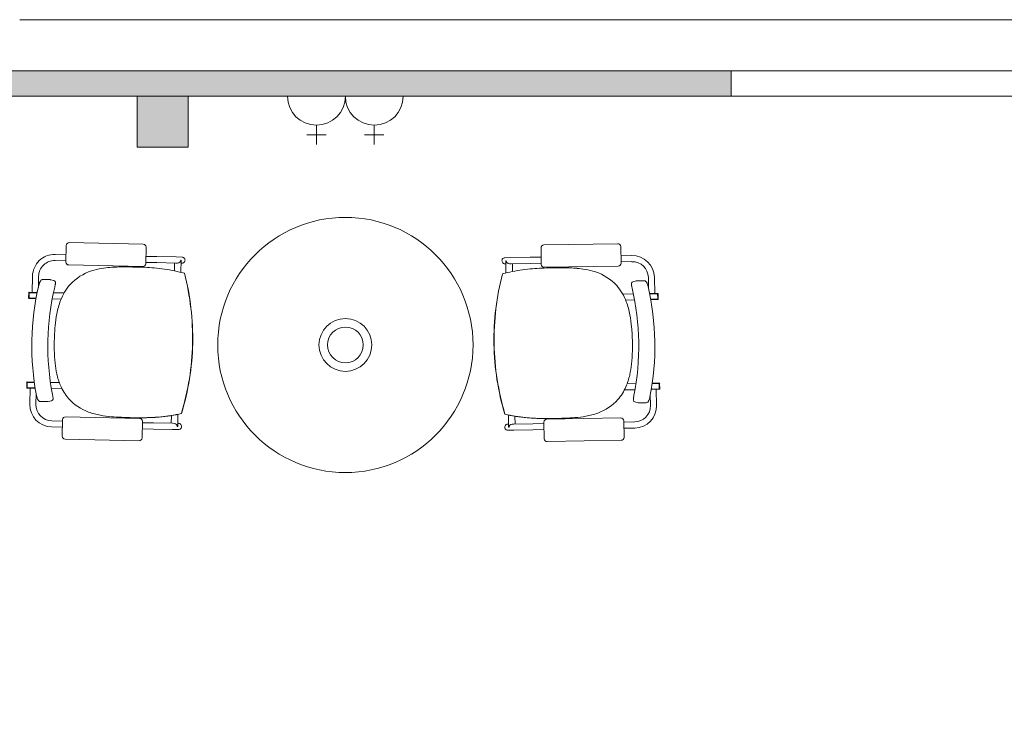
# Model space of a CAD drawing. Header units: millimetres. Extents: x -1131 to 37929, y -9154 to 9180.
# Tile 18 of 85: x 1428 to 4367, y 7062 to 9148. Entities that reach past the tile are written whole.
import ezdxf

# ---------------------------------------------------------------- set-up
doc = ezdxf.new("R2010")
doc.units = ezdxf.units.MM
doc.layers.add('GREYSCALE', color=9, linetype='Continuous', lineweight=0, true_color=0x808080)

# ---------------------------------------------------------------- blocks, each defined once
blk = doc.blocks.new('FLOOR PLAN')
at = {"layer": 'GREYSCALE', "ltscale": 0.25}
h = blk.add_hatch(color=256, dxfattribs=at)
h.dxf.hatch_style = 1
h.paths.add_polyline_path([(3932.4, 18073.2), (3932.4, 18149.4), (1701.8, 18149.4, 0.394212), (304.8, 16752.4), (304.8, 14166.1), (381, 14166.1), (381, 16676.2, -0.414214), (1778, 18073.2)])
h = blk.add_hatch(color=256, dxfattribs=at)
h.dxf.hatch_style = 1
h.paths.add_polyline_path([(2159, 18073.2), (2159, 17920.8), (2311.4, 17920.8), (2311.4, 18073.2)])
at = {"layer": 'GREYSCALE', "ltscale": 0.2}
blk.add_line((21163.6, 18301.8), (1808.8, 18301.8), dxfattribs=at)
at = {"layer": 'GREYSCALE', "ltscale": 0.25}
for p, q in [((1701.8, 18149.4), (3932.4, 18149.4)), ((1806, 18149.4), (3932.4, 18149.4)), ((21163.6, 18149.4), (1806, 18149.4)), ((3932.4, 18149.4), (3932.4, 18073.2)), ((3932.4, 18073.2), (1778, 18073.2)), ((2159, 18073.2), (2311.4, 18073.2)), ((2159, 17920.8), (2159, 18073.2)), ((2311.4, 18073.2), (2311.4, 17920.8)), ((3932.4, 18073.2), (6935.6, 18073.2)), ((2311.4, 17920.8), (2159, 17920.8))]:
    blk.add_line(p, q, dxfattribs=at)
at = {"layer": 'GREYSCALE'}
for p, q in [((2608.1, 18073.2), (2780.9, 18073.2)), ((2780.9, 18073.2), (2953.7, 18073.2)), ((2694.5, 17986.8), (2694.5, 17929.2)), ((2867.3, 17986.8), (2867.3, 17929.2)), ((2665.7, 17958), (2723.3, 17958)), ((2838.5, 17958), (2896.1, 17958)), ((2177.5, 17631.5), (1956.5, 17636.1)), ((1947.7, 17627.8), (1946.7, 17578.2)), ((2184.8, 17573.2), (2185.9, 17622.8)), ((3365.7, 17570.9), (3364.9, 17620.5)), ((3373.3, 17629.2), (3594.4, 17632.9)), ((3603, 17624.5), (3603.9, 17574.9)), ((1914.2, 17582.7), (1946.8, 17582)), ((1914.6, 17600.8), (1947.2, 17600.1)), ((2184.9, 17577), (2218, 17576.4)), ((2185.3, 17595.2), (2218.4, 17594.5)), ((2275.2, 17575.2), (2218, 17576.4)), ((2275.5, 17593.3), (2218.4, 17594.5)), ((2275.5, 17593.3), (2293.5, 17592.9)), ((2289.4, 17583.9), (2289.4, 17583.9)), ((2290.8, 17583.9), (2289.4, 17583.9)), ((2290.8, 17583.8), (2290.1, 17547.5)), ((2290.8, 17583.8), (2290.8, 17583.8)), ((3275.1, 17591.3), (3257.1, 17591)), ((3259.8, 17582), (3261.2, 17582)), ((3259.8, 17581.9), (3260.4, 17545.6)), ((3259.8, 17581.9), (3259.8, 17581.9)), ((3261.2, 17582), (3261.2, 17582)), ((3275.1, 17591.3), (3332.2, 17592.3)), ((3365.4, 17592.9), (3332.2, 17592.3)), ((3636.1, 17597.4), (3603.5, 17596.9)), ((3636.4, 17579.3), (3603.8, 17578.7)), ((1955.1, 17569.4), (2176.1, 17564.8)), ((2271.1, 17575.3), (2270.6, 17552)), ((2275.2, 17575.2), (2280.1, 17575.1)), ((2290.6, 17574.8), (2293.1, 17574.8)), ((3259.9, 17572.9), (3257.4, 17572.9)), ((3275.4, 17573.2), (3270.5, 17573.1)), ((3275.4, 17573.2), (3332.5, 17574.2)), ((3279.5, 17573.3), (3279.9, 17550)), ((3365.7, 17574.7), (3332.5, 17574.2)), ((3595.5, 17566.2), (3374.4, 17562.5)), ((1846, 17487.7), (1847, 17536)), ((1864.4, 17502.5), (1865.1, 17535.6)), ((1899.8, 17525.6), (1877.8, 17526)), ((1899.8, 17525.6), (1899.8, 17525.6)), ((1901.5, 17525.3), (1911.1, 17522.6)), ((2300.3, 17544.7), (2300.3, 17544.7)), ((2300.7, 17544.7), (2300.7, 17544.7)), ((3249.8, 17542.8), (3249.8, 17542.8)), ((3250.2, 17542.8), (3250.2, 17542.8)), ((3648.9, 17521.9), (3639.3, 17519.2)), ((3650.6, 17522.1), (3672.6, 17522.5)), ((3650.6, 17522.1), (3650.6, 17522.1)), ((3685.9, 17499), (3685.3, 17532)), ((3704.3, 17484.1), (3703.5, 17532.3)), ((1861.1, 17487.4), (1836.8, 17487.9)), ((1913.3, 17503.2), (1913.3, 17503.2)), ((3637, 17499.9), (3637, 17499.9)), ((1835.6, 17486.7), (1835.3, 17471)), ((1836.8, 17486.7), (1836.5, 17471)), ((1836.5, 17471), (1836.8, 17471)), ((1836.5, 17469.8), (1857.6, 17469.3)), ((1837.1, 17486.7), (1836.8, 17471)), ((1860.9, 17486.2), (1836.8, 17486.7)), ((1836.8, 17471), (1857.8, 17470.5)), ((1837.1, 17486.7), (1860.9, 17486.2)), ((1932.5, 17467.8), (1905.9, 17468.3)), ((1909.5, 17486.4), (1941.2, 17485.8)), ((3640.7, 17483), (3609, 17482.5)), ((3617.6, 17464.5), (3644.3, 17464.9)), ((3689.1, 17483.8), (3713.4, 17484.2)), ((3689.3, 17482.6), (3713.4, 17483.1)), ((3713.1, 17483), (3689.3, 17482.6)), ((3713.4, 17467.3), (3692.3, 17466.9)), ((3713.7, 17466.1), (3692.5, 17465.7)), ((3713.1, 17483), (3713.4, 17467.3)), ((3713.4, 17483), (3713.7, 17467.3)), ((3713.7, 17467.3), (3713.4, 17467.3)), ((3714.6, 17483), (3714.9, 17467.3)), ((2324.7, 17334.7), (2324.6, 17334.7)), ((2324.6, 17334.7), (2324.7, 17334.7)), ((2324.6, 17334.7), (2324.6, 17334.7)), ((2324.7, 17334.7), (2325.2, 17334.7)), ((2324.7, 17334.7), (2325.2, 17334.7)), ((2324.7, 17334.7), (2324.7, 17334.7)), ((2325.2, 17334.7), (2325.2, 17334.7)), ((3224.9, 17333), (3224.5, 17333)), ((3224.5, 17333), (3224.5, 17333)), ((3224.9, 17333), (3224.5, 17333)), ((3224.9, 17333), (3225, 17333)), ((3225, 17333), (3224.9, 17333)), ((3224.9, 17333), (3224.9, 17333)), ((3225, 17333), (3225, 17333)), ((1830, 17218.9), (1829.7, 17203.2)), ((1831.2, 17218.9), (1830.9, 17203.2)), ((1830.9, 17203.2), (1831.2, 17203.2)), ((1830.9, 17202), (1855.1, 17201.5)), ((1831.5, 17218.9), (1831.2, 17203.2)), ((1852.5, 17218.5), (1831.2, 17218.9)), ((1831.2, 17203.2), (1854.9, 17202.7)), ((1852.3, 17219.7), (1831.3, 17220.1)), ((1831.5, 17218.9), (1852.5, 17218.5)), ((1840, 17201.8), (1839, 17153.5)), ((1900.6, 17218.7), (1927.2, 17218.1)), ((1935.2, 17199.8), (1903.5, 17200.5)), ((3613.9, 17196.5), (3645.6, 17197)), ((3648.6, 17215.2), (3621.9, 17214.8)), ((3718.2, 17198.3), (3694, 17197.9)), ((3717.9, 17199.4), (3694.2, 17199)), ((3717.6, 17215.2), (3696.7, 17214.9)), ((3696.7, 17214.9), (3717.9, 17215.2)), ((3696.8, 17216.1), (3717.9, 17216.4)), ((3709.1, 17198.1), (3709.9, 17149.9)), ((3717.6, 17215.2), (3717.9, 17199.4)), ((3718.2, 17199.5), (3717.9, 17199.4)), ((3718, 17215.2), (3718.2, 17199.5)), ((3719.1, 17215.2), (3719.4, 17199.5)), ((1857.8, 17185.8), (1857.1, 17153.2)), ((1859, 17179.5), (1859, 17179.5)), ((3690, 17175.9), (3690, 17175.9)), ((3691.2, 17182.2), (3691.8, 17149.6)), ((1870.2, 17161.8), (1892.2, 17161.3)), ((1903.6, 17163.8), (1893.9, 17161.5)), ((1893.9, 17161.5), (1893.9, 17161.5)), ((3645.3, 17160.4), (3655.1, 17158)), ((3655.1, 17158), (3655.1, 17158)), ((3678.7, 17158.2), (3656.7, 17157.9)), ((1936.9, 17107.5), (1935.9, 17057.9)), ((2166.7, 17111.3), (1945.6, 17115.9)), ((2261.6, 17119.9), (2261.1, 17096.7)), ((2281.2, 17123.5), (2280.5, 17087.3)), ((3267.6, 17121.6), (3268.2, 17085.4)), ((3287.2, 17117.9), (3287.6, 17094.6)), ((3382.1, 17108.9), (3603.1, 17112.6)), ((1903.8, 17085.9), (1936.4, 17085.3)), ((1904.2, 17104.1), (1936.8, 17103.4)), ((2174, 17053), (2175, 17102.6)), ((2174.6, 17080.3), (2207.7, 17079.6)), ((2175, 17098.4), (2208.1, 17097.8)), ((2264.8, 17078.4), (2207.7, 17079.6)), ((2265.2, 17096.6), (2208.1, 17097.8)), ((2264.8, 17078.4), (2282.8, 17078)), ((2265.2, 17096.6), (2270.1, 17096.5)), ((2277.2, 17092.8), (2277.2, 17092.8)), ((2279.1, 17087.2), (2280.5, 17087.2)), ((2280.5, 17087.2), (2280.5, 17087.2)), ((2280.7, 17096.2), (2283.2, 17096.2)), ((3268, 17094.3), (3265.5, 17094.3)), ((3283.8, 17076.4), (3265.8, 17076.1)), ((3269.6, 17085.3), (3268.2, 17085.2)), ((3268.2, 17085.2), (3268.2, 17085.2)), ((3271.4, 17090.8), (3271.4, 17090.8)), ((3283.5, 17094.6), (3278.6, 17094.5)), ((3283.5, 17094.6), (3340.6, 17095.5)), ((3283.8, 17076.4), (3340.9, 17077.4)), ((3373.7, 17096.1), (3340.6, 17095.5)), ((3374, 17077.9), (3340.9, 17077.4)), ((3374.5, 17050.6), (3373.7, 17100.2)), ((3611.8, 17104.2), (3612.7, 17054.6)), ((3644.5, 17100.7), (3611.9, 17100.1)), ((3644.8, 17082.5), (3612.2, 17082)), ((1944.2, 17049.2), (2165.3, 17044.6)), ((3604.3, 17045.9), (3383.2, 17042.2))]:
    blk.add_line(p, q, dxfattribs=at)
for radius in [381, 78.9, 53.5]:
    blk.add_circle((2780.9, 17330.6), radius, dxfattribs=at)
for centre, radius, start, end in [((2694.5, 18073.2), 86.4, 180, 0), ((2867.3, 18073.2), 86.4, 180, 0), ((1913.2, 17534.6), 66.2, 88.8073, 178.8073), ((1913.2, 17534.6), 48.1, 88.8073, 178.8073), ((2280.1, 17584.3), 9.3, 320.8683, 357.8519), ((2281.3, 17584), 9.56, 358.8283, 359.6111), ((3269.4, 17582), 9.56, 180.1635, 180.9463), ((3270.5, 17582.3), 9.3, 181.9227, 218.9064), ((3637.2, 17531.2), 66.2, 0.9673, 90.9673), ((3637.2, 17531.2), 48.1, 0.9673, 90.9673), ((2070.1, 17408.2), 151.1, 108.0651, 137.1028), ((2084.4, 17366), 195.7, 99.1479, 108.2188), ((2098.4, 17282.7), 280.2, 94.1955, 99.2786), ((2110.9, 17126), 437.4, 91.5545, 94.3225), ((2122.9, 16725.7), 837.9, 90.0343, 91.6284), ((2125.7, 15933.5), 1630, 88.9733, 90.1167), ((2140, 16723.2), 840.3, 85.1852, 88.9881), ((2166.9, 17039.1), 523.2, 78.4994, 85.211), ((2183.9, 17131.7), 429, 74.2667, 78.2647), ((3364.9, 17129.4), 429, 101.5099, 105.5079), ((3381.6, 17036.7), 523.2, 94.5636, 101.2753), ((3407.2, 16720.7), 840.3, 90.7865, 94.5894), ((3418.4, 15931), 1630, 89.658, 90.8014), ((3424.4, 16723.1), 837.9, 88.1463, 89.7404), ((3437.9, 17123.4), 437.4, 85.4521, 88.2202), ((3451, 17280), 280.2, 80.4961, 85.5792), ((3465.4, 17363.3), 195.7, 71.5558, 80.6268), ((3479.9, 17405.5), 151.1, 42.6719, 71.7095), ((1909.2, 17500.4), 44, 155.8299, 160.572), ((1896.3, 17506.1), 29.9, 151.949, 155.7212), ((1885.6, 17511.9), 17.8, 142.6038, 152.306), ((1879.6, 17516.5), 10.2, 128.831, 142.4771), ((1877.9, 17518.6), 7.45, 104.9097, 128.7466), ((1877.7, 17519.2), 6.85, 88.9449, 104.4939), ((1899.7, 17518.9), 6.68, 74.4108, 88.7671), ((1909.4, 17516.6), 6.23, 15.892, 74.1917), ((1908.1, 17516.3), 7.53, 359.7999, 15.9671), ((1549.5, 17350.9), 775.4, 358.807, 14.4755), ((1550.4, 17350.9), 774.9, 358.8073, 14.4853), ((3999.3, 17346), 774.9, 165.2893, 180.9674), ((4000.2, 17346.1), 775.4, 165.2991, 180.9677), ((3641, 17513.2), 6.23, 105.5829, 163.8827), ((3650.7, 17515.4), 6.68, 91.0076, 105.3639), ((3672.7, 17515.6), 6.85, 75.2807, 90.8297), ((3672.5, 17515.1), 7.45, 51.028, 74.8649), ((3670.7, 17512.9), 10.2, 37.2975, 50.9436), ((3664.7, 17508.4), 17.8, 27.4686, 37.1709), ((1836.8, 17486.7), 1.21, 88.8073, 178.8073), ((2629.7, 17328.2), 784.9, 166.6928, 190.9219), ((1924.3, 17495.1), 60, 160.6098, 166.7439), ((2656.8, 17327.6), 764, 166.709, 190.9057), ((1620.9, 17572.4), 300.4, 346.692, 347.3129), ((1719.4, 17550.3), 199.5, 347.2928, 348.1572), ((1809.9, 17531.4), 107.1, 348.1155, 349.5161), ((1869, 17520.5), 46.9, 349.5025, 351.5655), ((1890.2, 17517.4), 25.5, 351.4389, 354.7492), ((1903.4, 17516.2), 12.2, 354.6833, 0.2809), ((2073.3, 17410.4), 152, 138.5348, 159.7542), ((3476.6, 17407.7), 152, 20.0205, 41.2399), ((3642.2, 17512.9), 7.53, 163.8076, 179.9747), ((3646.9, 17512.8), 12.2, 179.4938, 185.0913), ((3660.1, 17513.9), 25.5, 185.0254, 188.3357), ((3681.3, 17516.9), 46.9, 188.2091, 190.2721), ((3740.5, 17527.6), 107.1, 190.2585, 191.6592), ((3831.1, 17546.1), 199.5, 191.6174, 192.4818), ((3929.6, 17567.9), 300.4, 192.4617, 193.0826), ((2892.8, 17327.1), 764, 348.8689, 13.0657), ((3654, 17502.6), 29.9, 24.0535, 27.8256), ((3641.1, 17497), 44, 19.2026, 23.9447), ((3626, 17491.7), 60, 13.0307, 19.1648), ((2919.9, 17327.6), 784.9, 348.8528, 13.0818), ((1836.5, 17471), 1.21, 178.8073, 268.8073), ((2154.8, 17378.8), 239.4, 159.4017, 169.2346), ((3395, 17376.4), 239.4, 10.5401, 20.3729), ((3713.4, 17483), 1.21, 0.9673, 90.9673), ((3713.7, 17467.3), 1.21, 270.9673, 0.9673), ((2283.2, 17353.8), 370.3, 169.1499, 174.8174), ((3266.5, 17351.9), 370.3, 4.9572, 10.6248), ((2535.7, 17332.1), 623.7, 174.9285, 178.973), ((3014, 17331.2), 623.7, 0.8016, 4.8461), ((2564.3, 17328.1), 652.5, 178.6632, 181.0651), ((2341.1, 17322.1), 429.2, 180.8168, 186.0845), ((1549.4, 17350.9), 775.4, 343.1392, 358.8076), ((1549.5, 17350.9), 775.4, 343.1392, 358.8076), ((1550.4, 17350.9), 774.9, 343.1293, 358.8074), ((3999.3, 17346), 774.9, 180.9673, 196.6453), ((4000.2, 17346), 775.4, 180.967, 196.6354), ((4000.3, 17346), 775.4, 180.967, 196.6354), ((3208.5, 17320.4), 429.2, 353.6902, 358.9578), ((2985.3, 17327.3), 652.5, 358.7096, 1.1115), ((2198.9, 17306.6), 286.1, 186.0115, 192.5733), ((3350.6, 17304.3), 286.1, 347.2013, 353.7631), ((2113.3, 17286.7), 198.3, 192.358, 203.007), ((3436.2, 17284.1), 198.3, 336.7677, 347.4167), ((1830.9, 17203.2), 1.21, 178.8073, 268.8073), ((1831.2, 17218.9), 1.21, 88.8073, 178.8073), ((2061.5, 17264), 141.7, 202.753, 221.1542), ((3487.9, 17261.2), 141.7, 318.6205, 337.0216), ((3717.9, 17215.2), 1.21, 0.9673, 90.9673), ((3718.2, 17199.5), 1.21, 270.9673, 0.9673), ((1917.5, 17190.6), 59.5, 190.8434, 197.0351), ((1901.4, 17185.7), 42.7, 196.9616, 201.8434), ((1888.5, 17180.5), 28.8, 201.8648, 205.8082), ((1881.2, 17176.9), 20.7, 205.6969, 210.7645), ((1874.6, 17173), 13, 210.5931, 219.702), ((1871.4, 17170.2), 8.76, 219.4005, 235.9165), ((1902.1, 17169.9), 6.28, 283.5991, 350.605), ((1628, 17129.3), 283.8, 9.9618, 10.9319), ((1762.2, 17152.9), 147.5, 8.8483, 9.9506), ((1839.6, 17164.8), 69.2, 6.9268, 8.914), ((1874.6, 17169.1), 33.9, 4.2784, 6.8535), ((1899.7, 17170.4), 8.76, 349.8655, 358.8104), ((1892.5, 17170.5), 16, 359.0792, 4.1773), ((2067.9, 17273.1), 152.6, 222.148, 249.4545), ((3481.5, 17270.4), 152.6, 290.3202, 317.6266), ((3656.5, 17167), 16, 175.5973, 180.6954), ((3649.3, 17167), 8.76, 180.9643, 189.9091), ((3674.4, 17165.6), 33.9, 172.9211, 175.4963), ((3646.8, 17166.5), 6.28, 189.1696, 256.1755), ((3709.4, 17161.2), 69.2, 170.8606, 172.8479), ((3786.7, 17148.9), 147.5, 169.824, 170.9263), ((3920.8, 17124.8), 283.8, 168.8428, 169.8128), ((3660.5, 17177), 28.8, 333.9665, 337.9098), ((3647.6, 17182.2), 42.7, 337.9313, 342.813), ((3631.6, 17187.3), 59.5, 342.7395, 348.9312), ((1905.2, 17152.2), 66.2, 178.8073, 268.8073), ((1905.2, 17152.2), 48.1, 178.8073, 268.8073), ((1870.4, 17168.8), 6.97, 235.8614, 268.5187), ((1892.4, 17168), 6.68, 268.8411, 283.208), ((3643.7, 17148.7), 48.1, 270.9673, 0.9673), ((3643.7, 17148.7), 66.2, 270.9673, 0.9673), ((3656.6, 17164.5), 6.68, 256.5667, 270.9335), ((3678.6, 17165.2), 6.97, 271.256, 303.9133), ((3677.6, 17166.7), 8.76, 303.8582, 320.3742), ((3674.4, 17169.4), 13, 320.0726, 329.1815), ((3667.8, 17173.4), 20.7, 329.0102, 334.0778), ((2085.6, 17321.5), 204, 249.5469, 259.8968), ((2109.7, 17455.9), 340.6, 259.8829, 265.4052), ((2144.6, 17879.8), 765.9, 265.3421, 267.6311), ((2177.1, 18536.1), 1423, 267.4148, 268.7246), ((2177.7, 18532.1), 1419.1, 267.7423, 268.227), ((2167.4, 18129), 1015.8, 268.1063, 270.029), ((2165.9, 18007.2), 894, 268.6909, 271.0546), ((2165.9, 17951.5), 838.3, 268.6821, 272.1036), ((2167.9, 17877.9), 764.7, 270.0019, 272.3969), ((2172.5, 17730.8), 617.6, 270.9105, 275.3888), ((2174.9, 17699.6), 586.2, 272.1297, 275.3993), ((2175.3, 17703), 589.7, 272.3826, 274.8826), ((2188.8, 17564), 450.1, 274.684, 283.2554), ((2189.4, 17558.7), 444.6, 275.2396, 283.2822), ((2189.3, 17559.2), 445.2, 275.3151, 283.2752), ((3361.7, 17561.7), 450.1, 256.5192, 265.0906), ((3361.1, 17556.4), 444.6, 256.4925, 264.535), ((3361.2, 17556.9), 445.2, 256.4995, 264.4595), ((3378.7, 17728.5), 617.6, 264.3858, 268.8641), ((3376.2, 17697.2), 586.2, 264.3753, 267.645), ((3375.7, 17700.7), 589.7, 264.8921, 267.392), ((3383.9, 17875.5), 764.7, 267.3778, 269.7727), ((3386.2, 17949.1), 838.3, 267.6711, 271.0925), ((3386.4, 18004.8), 894, 268.72, 271.0837), ((3385.4, 18126.6), 1015.8, 269.7456, 271.6683), ((3377.2, 18533.7), 1423, 271.0501, 272.3598), ((3376.6, 18529.8), 1419.1, 271.5476, 272.0323), ((3407.2, 17877.3), 765.9, 272.1435, 274.4326), ((3440.4, 17453.3), 340.6, 274.3694, 279.8917), ((3463.9, 17318.7), 204, 279.8779, 290.2278), ((2269.8, 17087.2), 9.32, 359.794, 36.7151), ((2271.4, 17087.5), 9.08, 357.9827, 358.8072), ((3277.3, 17085.5), 9.08, 180.9675, 181.7919), ((3278.9, 17085.3), 9.32, 143.0595, 179.9806)]:
    blk.add_arc(centre, radius, start, end, dxfattribs=at)
for centre, major_axis, ratio, start_param, end_param in [((1956.3, 17627.5), (-5.98, 6.24), 0.992436, -0.781602, 0.781602), ((2177.3, 17622.9), (-6.24, -5.98), 0.992436, 2.359991, 3.923195), ((1955.3, 17578.1), (-6.24, -5.98), 0.992436, -0.781602, 0.781602), ((2280.3, 17584.1), (0.19, 9.07), 0.999507, 3.141593, 4.052444), ((2293.3, 17583.9), (-0.19, -9.07), 0.999507, 0, 3.141593), ((2176.2, 17573.5), (-5.98, 6.24), 0.992436, 2.359991, 3.923195), ((1945.5, 17107.3), (5.98, -6.24), 0.992436, 2.359991, 3.923195), ((2166.4, 17102.7), (6.24, 5.98), 0.992436, -0.781602, 0.781602), ((2269.9, 17087.4), (-0.19, -9.07), 0.999507, 2.230741, 3.141593), ((2283, 17087.1), (-0.19, -9.07), 0.999507, 0, 3.141593), ((1944.5, 17057.8), (6.24, 5.98), 0.992436, 2.359991, 3.923195), ((2165.4, 17053.2), (5.98, -6.24), 0.992436, -0.781602, 0.781602)]:
    blk.add_ellipse(centre, major_axis=major_axis, ratio=ratio, start_param=start_param, end_param=end_param, dxfattribs=at)
at = {"layer": 'GREYSCALE', "extrusion": (0, 0, -1)}
for centre, major_axis, ratio, start_param, end_param in [((3373.5, 17620.6), (6.21, -6.01), 0.992436, 2.359991, 3.923195), ((3594.4, 17624.3), (6.01, 6.21), 0.992436, -0.781602, 0.781602), ((3257.3, 17582), (0.15, -9.07), 0.999507, 0, 3.141593), ((3270.3, 17582.2), (-0.15, 9.07), 0.999507, 3.141593, 4.052444), ((3374.3, 17571.1), (6.01, 6.21), 0.992436, 2.359991, 3.923195), ((3595.3, 17574.8), (6.21, -6.01), 0.992436, -0.781602, 0.781602), ((3382.3, 17100.3), (-6.21, 6.01), 0.992436, -0.781602, 0.781602), ((3603.2, 17104), (-6.01, -6.21), 0.992436, 2.359991, 3.923195), ((3265.7, 17085.2), (0.15, -9.07), 0.999507, 0, 3.141593), ((3278.7, 17085.4), (0.15, -9.07), 0.999507, 2.230741, 3.141593), ((3383.1, 17050.8), (-6.01, -6.21), 0.992436, -0.781602, 0.781602), ((3604.1, 17054.5), (-6.21, 6.01), 0.992436, 2.359991, 3.923195)]:
    blk.add_ellipse(centre, major_axis=major_axis, ratio=ratio, start_param=start_param, end_param=end_param, dxfattribs=at)

msp = doc.modelspace()

# ---------------------------------------------------------------- block references
at = {"layer": 'GREYSCALE'}
msp.add_blockref('FLOOR PLAN', (-381, -9153.5), dxfattribs=at)

doc.saveas('drawing.dxf')
